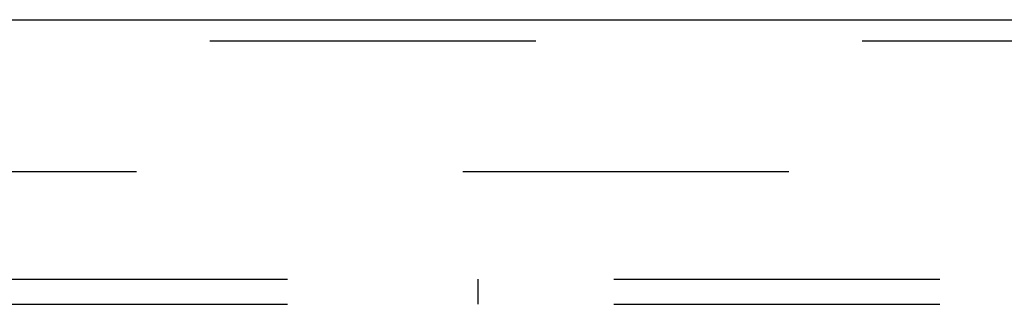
# Model space of a CAD drawing. Header units: inches. Extents: x 0 to 293, y 0 to 190.
# Tile 87 of 104: x 112.7 to 117.56, y 129.71 to 131.11. Entities that reach past the tile are written whole.
import ezdxf

# ---------------------------------------------------------------- set-up
doc = ezdxf.new("R2010")
doc.units = ezdxf.units.IN
doc.header["$LTSCALE"] = 16.12069
doc.header["$MEASUREMENT"] = 0
doc.linetypes.add('HIDDEN', pattern=[0.2, 0.1, -0.1])
for name, color, linetype in [('DEFAULT_2', 8, 'HIDDEN'), ('RIGHT_OR_MAIN_DOOR_ASSEMBLY', 7, 'CONTINUOUS'), ('SUBPANEL', 7, 'CONTINUOUS')]:
    doc.layers.add(name, color=color, linetype=linetype)

msp = doc.modelspace()

# ---------------------------------------------------------------- linework, layer by layer
at = {"layer": 'DEFAULT_2', "color": 8, "linetype": 'HIDDEN'}
msp.add_line((85.8698, 130.3623), (120.8385, 130.3623), dxfattribs=at)
at = {"layer": 'RIGHT_OR_MAIN_DOOR_ASSEMBLY', "color": 3, "linetype": 'Continuous'}
msp.add_line((84.6198, 131.1123), (121.5573, 131.1123), dxfattribs=at)
at = {"layer": 'RIGHT_OR_MAIN_DOOR_ASSEMBLY', "color": 8, "linetype": 'HIDDEN'}
msp.add_line((84.6198, 131.0083), (121.5573, 131.0083), dxfattribs=at)
at = {"layer": 'SUBPANEL', "color": 8, "linetype": 'HIDDEN'}
for p, q in [((51.151, 129.831), (119.0885, 129.831)), ((114.9635, 129.706), (114.9635, 129.831)), ((51.151, 129.706), (119.0885, 129.706))]:
    msp.add_line(p, q, dxfattribs=at)

doc.saveas('drawing.dxf')
